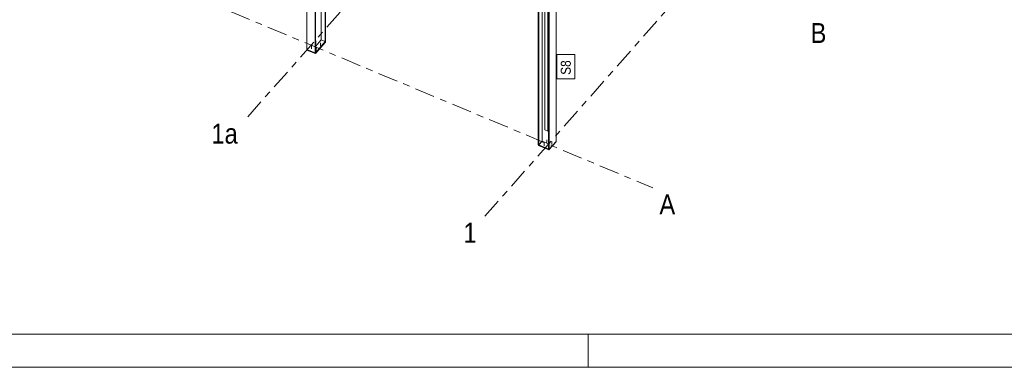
# Model space of a CAD drawing. Header units: millimetres. Extents: x -698 to 216, y -34 to 576.
# Tile 56 of 88: x -79 to 68, y -34 to 19. Entities that reach past the tile are written whole.
import ezdxf

# ---------------------------------------------------------------- set-up
doc = ezdxf.new("R2010")
doc.units = ezdxf.units.MM
for name, pattern in [('XKITLINE00', [0]), ('XKITLINE02', [4, 2, -2]), ('XKITLINE03', [6, 3, -1, 1, -1])]:
    doc.linetypes.add(name, pattern=pattern)
for name, color, linetype, lineweight in [('Arkusz rysunku', 3, 'Continuous', 0), ('Element', 2, 'Continuous', 0), ('Spoina', 1, 'Continuous', 0), ('Znak elementu', 2, 'Continuous', 0), ('Śruba', 3, 'Continuous', 0)]:
    doc.layers.add(name, color=color, linetype=linetype, lineweight=lineweight)
doc.styles.add('ARIAL', font='ARIAL.TTF')

msp = doc.modelspace()

# ---------------------------------------------------------------- hatches: boundary and pattern name
at = {"layer": 'Śruba'}
for points in [[(-34.19, 14.99), (-34.2, 14.99), (-34.21, 14.99), (-34.22, 14.99), (-34.23, 14.99), (-34.24, 15), (-34.24, 15), (-34.25, 15.01), (-34.26, 15.01), (-34.26, 15.01), (-34.27, 15.02), (-34.27, 15.03), (-34.27, 15.03), (-34.27, 15.04), (-34.28, 15.04), (-34.28, 15.05), (-34.28, 15.06), (-34.27, 15.06), (-34.27, 15.07), (-34.27, 15.07), (-34.27, 15.08), (-34.26, 15.08), (-34.26, 15.09), (-34.25, 15.09), (-34.24, 15.1), (-34.24, 15.1), (-34.23, 15.11), (-34.22, 15.11), (-34.21, 15.11), (-34.2, 15.11), (-34.19, 15.11), (-34.18, 15.11), (-34.18, 15.11), (-34.17, 15.11), (-34.16, 15.11), (-34.15, 15.11), (-34.14, 15.11), (-34.13, 15.1), (-34.13, 15.1), (-34.12, 15.09), (-34.11, 15.09), (-34.11, 15.08), (-34.1, 15.08), (-34.1, 15.07), (-34.1, 15.07), (-34.09, 15.06), (-34.09, 15.06), (-34.09, 15.05), (-34.09, 15.04), (-34.09, 15.04), (-34.1, 15.03), (-34.1, 15.03), (-34.1, 15.02), (-34.11, 15.01), (-34.11, 15.01), (-34.12, 15.01), (-34.13, 15), (-34.13, 15), (-34.14, 14.99), (-34.15, 14.99), (-34.16, 14.99), (-34.17, 14.99), (-34.18, 14.99), (-34.18, 14.99)], [(-34.84, 14.25), (-34.85, 14.25), (-34.86, 14.25), (-34.87, 14.26), (-34.88, 14.26), (-34.88, 14.26), (-34.89, 14.27), (-34.9, 14.27), (-34.9, 14.27), (-34.91, 14.28), (-34.91, 14.28), (-34.92, 14.29), (-34.92, 14.3), (-34.92, 14.3), (-34.92, 14.31), (-34.92, 14.31), (-34.92, 14.32), (-34.92, 14.33), (-34.92, 14.33), (-34.92, 14.34), (-34.91, 14.34), (-34.91, 14.35), (-34.9, 14.35), (-34.9, 14.36), (-34.89, 14.36), (-34.88, 14.37), (-34.88, 14.37), (-34.87, 14.37), (-34.86, 14.37), (-34.85, 14.38), (-34.84, 14.38), (-34.83, 14.38), (-34.82, 14.38), (-34.81, 14.38), (-34.81, 14.37), (-34.8, 14.37), (-34.79, 14.37), (-34.78, 14.37), (-34.77, 14.36), (-34.77, 14.36), (-34.76, 14.35), (-34.76, 14.35), (-34.75, 14.34), (-34.75, 14.34), (-34.75, 14.33), (-34.74, 14.33), (-34.74, 14.32), (-34.74, 14.31), (-34.74, 14.31), (-34.74, 14.3), (-34.75, 14.3), (-34.75, 14.29), (-34.75, 14.28), (-34.76, 14.28), (-34.76, 14.27), (-34.77, 14.27), (-34.77, 14.27), (-34.78, 14.26), (-34.79, 14.26), (-34.8, 14.26), (-34.81, 14.25), (-34.81, 14.25), (-34.82, 14.25), (-34.83, 14.25)], [(-0.65, -0.03), (-0.65, -0.03), (-0.66, -0.03), (-0.67, -0.03), (-0.68, -0.03), (-0.69, -0.02), (-0.69, -0.02), (-0.7, -0.01), (-0.71, -0.01), (-0.71, 0), (-0.72, 0), (-0.72, 0.01), (-0.72, 0.01), (-0.73, 0.02), (-0.73, 0.02), (-0.73, 0.03), (-0.73, 0.04), (-0.73, 0.04), (-0.72, 0.05), (-0.72, 0.05), (-0.72, 0.06), (-0.71, 0.07), (-0.71, 0.07), (-0.7, 0.07), (-0.69, 0.08), (-0.69, 0.08), (-0.68, 0.09), (-0.67, 0.09), (-0.66, 0.09), (-0.65, 0.09), (-0.65, 0.09), (-0.64, 0.09), (-0.63, 0.09), (-0.62, 0.09), (-0.61, 0.09), (-0.6, 0.09), (-0.59, 0.09), (-0.59, 0.08), (-0.58, 0.08), (-0.57, 0.07), (-0.57, 0.07), (-0.56, 0.07), (-0.56, 0.06), (-0.55, 0.05), (-0.55, 0.05), (-0.55, 0.04), (-0.55, 0.04), (-0.54, 0.03), (-0.55, 0.02), (-0.55, 0.02), (-0.55, 0.01), (-0.55, 0.01), (-0.56, 0), (-0.56, 0), (-0.57, -0.01), (-0.57, -0.01), (-0.58, -0.02), (-0.59, -0.02), (-0.59, -0.03), (-0.6, -0.03), (-0.61, -0.03), (-0.62, -0.03), (-0.63, -0.03), (-0.64, -0.03)]]:
    msp.add_hatch(color=256, dxfattribs=at).paths.add_polyline_path(points, flags=17)

# ---------------------------------------------------------------- linework, layer by layer
at = {"layer": 'Arkusz rysunku', "linetype": 'XKITLINE00', "lineweight": 0}
for p, q in [((-693.02, -28.51), (210.98, -28.51)), ((5.98, -33.51), (5.98, -28.51)), ((-698.02, -33.51), (215.98, -33.51))]:
    msp.add_line(p, q, dxfattribs=at)
at = {"layer": 'Element', "linetype": 'XKITLINE00', "lineweight": 0}
for p, q in [((-36.23, 14.23), (-36.23, 79.78)), ((-35.02, 79.28), (-35.02, 13.72)), ((-34.96, 13.78), (-34.96, 79.34)), ((-1.51, 65.49), (-1.51, -0.08)), ((-1.42, -0.11), (-1.42, 65.45)), ((1.17, 66.03), (1.17, 0.42)), ((0.04, -0.72), (0.04, 64.84)), ((0.13, 64.8), (0.13, -0.76)), ((-34.09, 15.66), (-34.09, 46.57)), ((-33.51, 15.42), (-33.51, 46.32)), ((-33.46, 15.48), (-33.46, 46.3)), ((-0.92, 0.46), (-0.92, 32.92)), ((-0.51, 2.15), (-0.51, 32.55)), ((-0.09, 1.97), (-0.09, 32.37)), ((-34.96, 14.68), (-34.09, 15.66)), ((-34.96, 13.73), (-33.45, 15.45)), ((-34.96, 13.61), (-33.45, 15.32)), ((-34.09, 15.66), (-33.51, 15.42)), ((-33.51, 15.42), (-33.46, 15.48)), ((-33.45, 15.45), (-33.48, 15.46)), ((-33.45, 15.32), (-33.45, 15.45)), ((-36.24, 14.26), (-36.23, 14.28)), ((-36.24, 14.26), (-36.23, 14.26)), ((-36.24, 14.14), (-36.24, 14.26)), ((-36.24, 14.14), (-34.96, 13.61)), ((-36.23, 14.23), (-35.02, 13.72)), ((-35.02, 13.72), (-34.96, 13.78)), ((-34.99, 13.74), (-34.96, 13.73)), ((-34.96, 13.61), (-34.96, 13.73)), ((-0.09, 1.97), (-0.51, 2.15)), ((0.04, 2.12), (-0.09, 1.97)), ((-1.42, -0.11), (-0.92, 0.46)), ((-0.92, 0.46), (0.04, 0.06)), ((0.09, -0.87), (1.13, 0.31)), ((0.13, -0.76), (1.17, 0.42)), ((1.13, 0.31), (1.13, 0.38)), ((-1.51, -0.08), (-1.42, -0.11)), ((0.09, -0.74), (-1.47, -0.09)), ((-1.47, -0.21), (-1.47, -0.09)), ((0.09, -0.87), (-1.47, -0.21)), ((0.04, -0.72), (0.13, -0.76)), ((0.09, -0.87), (0.09, -0.74))]:
    msp.add_line(p, q, dxfattribs=at)
at = {"layer": 'Spoina', "linetype": 'XKITLINE03', "lineweight": 0}
for p, q in [((-9.51, -10.79), (191.08, 216.76)), ((-141.74, 59.2), (15.67, -6.55)), ((-45.13, 4.09), (-13.9, 39.52))]:
    msp.add_line(p, q, dxfattribs=at)
at = {"layer": 'Znak elementu', "linetype": 'XKITLINE00', "lineweight": 0}
for p, q in [((1.27, 9.82), (1.27, 13.46)), ((3.97, 13.46), (1.27, 13.46)), ((3.97, 9.82), (3.97, 13.46)), ((3.97, 9.82), (1.27, 9.82))]:
    msp.add_line(p, q, dxfattribs=at)
at = {"layer": 'Śruba', "linetype": 'XKITLINE02', "lineweight": 0}
for p, q in [((-34.9, 15.07), (-34.9, 15.5)), ((-35.55, 14.33), (-35.55, 14.77)), ((-0.2, 0.24), (-0.2, 0.68)), ((0.51, -0.06), (0.51, 0.38)), ((0.08, -0.55), (0.08, -0.11))]:
    msp.add_line(p, q, dxfattribs=at)
at = {"layer": 'Śruba', "linetype": 'XKITLINE00', "lineweight": 0}
for p, q in [((-34.18, 14.77), (-34.18, 15.21)), ((-34.83, 14.04), (-34.83, 14.47)), ((-0.64, -0.25), (-0.64, 0.19))]:
    msp.add_line(p, q, dxfattribs=at)

# ---------------------------------------------------------------- texts
at = {"layer": 'Spoina', "style": 'ARIAL', "width": 0.85}
for s, p in [('B', (39.37, 15.2)), ('1a', (-50.58, 0.09)), ('A', (16.67, -10.55)), ('1', (-12.74, -14.79))]:
    msp.add_text(s, height=3, dxfattribs=at).set_placement(p)
at = {"layer": 'Znak elementu', "style": 'ARIAL', "width": 0.85}
msp.add_text('S8', height=1.5, rotation=90.0002, dxfattribs=at).set_placement((3.37, 10.42))

doc.saveas('drawing.dxf')
